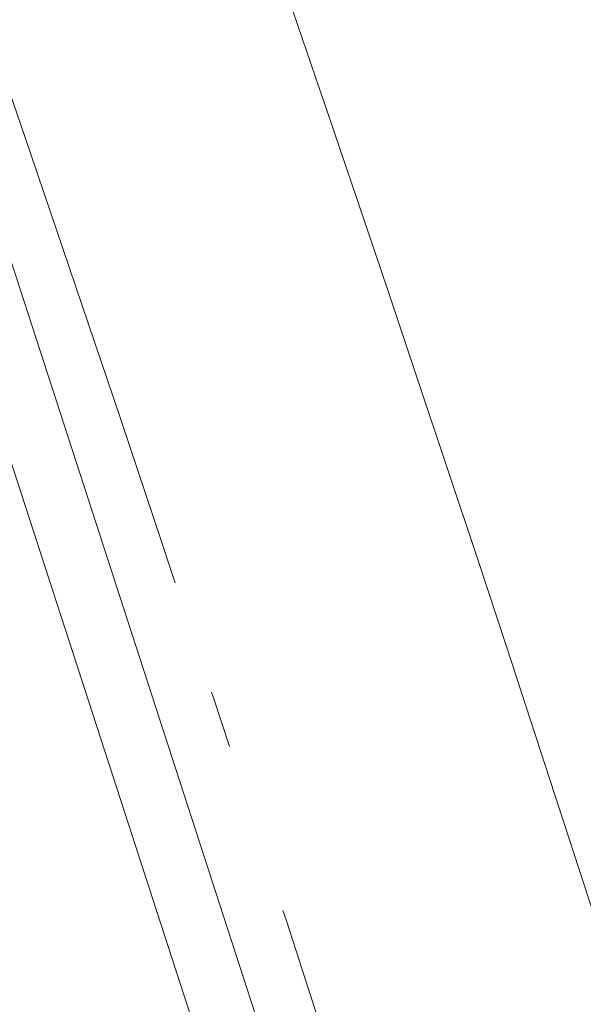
# Model space of a CAD drawing. Header units: millimetres. Extents: x -62314 to 79800, y -34032 to 28340.
# Tile 217 of 256: x 65285 to 65631, y -2638 to -2033. Entities that reach past the tile are written whole.
import ezdxf

# ---------------------------------------------------------------- set-up
doc = ezdxf.new("R2010")
doc.units = ezdxf.units.MM
doc.header["$LTSCALE"] = 508
doc.linetypes.add('Dash Style-6', pattern=[1.04164, 0.625, -0.20828, 0.06943, -0.13893])
for name, color, linetype, lineweight in [('(00) tekening-aanzicht grijs', 8, 'Continuous', 0), ('(00) tekening-stramien-algemeen', 7, 'Dash Style-6', 0), ('None', 7, 'Continuous', 0)]:
    doc.layers.add(name, color=color, linetype=linetype, lineweight=lineweight)

# ---------------------------------------------------------------- blocks, each defined once
blk = doc.blocks.new('bu-b-10')
at = {"layer": 'None', "color": 17, "lineweight": 0, "transparency": 33554687, "flags": 128}
blk.add_lwpolyline([(17471.6, 4239.12), (17492.28, 4207.24), (16493.57, 3559.5), (16472.89, 3591.38)], close=True, dxfattribs=at)
blk = doc.blocks.new('blok B 01 (2D)')
at = {"layer": '(00) tekening-aanzicht grijs', "color": 17, "lineweight": 0, "transparency": 33554687, "flags": 128}
blk.add_lwpolyline([(67147.1, 17815), (67147.15, 17815, 0.120217), (58755.98, 30980.72), (59001.11, 31046.44), (59684.33, 30368.24), (59885.21, 30565.97, -0.112264), (67637.51, 17925.97, -0.000404), (67654.79, 17874.82), (67653.59, 17874.13, -0.068823), (67693, 17589.15), (67693, 8520.64), (67193, 8520.64), (67193, 17589.15, 0.081822), (67163.93, 17765.58)], format="xyb", dxfattribs=at)
at = {"layer": 'None', "color": 17, "lineweight": 0, "transparency": 33554687, "flags": 128}
blk.add_lwpolyline([(67854.77, 18398.59, 0.109455), (60141.36, 30818.11)], format="xyb", dxfattribs=at)
at = {"layer": 'None', "color": 17, "transparency": 33554687, "rotation": 90}
blk.add_blockref('bu-b-10', (68046.99, 8444.05), dxfattribs=at)
blk = doc.blocks.new('Stramien blok B')
at = {"layer": '(00) tekening-stramien-algemeen', "color": 2, "lineweight": 0, "transparency": 33554687}
blk.add_arc((35700.81, -3868.71), 33612.33, 18.044708, 49.822253, dxfattribs=at)

msp = doc.modelspace()

# ---------------------------------------------------------------- block references
at = {"layer": 'None', "color": 17, "transparency": 33554687}
for name, p, rotation in [('blok B 01 (2D)', (-3125.94, -10622.93), 344.9999999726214), ('Stramien blok B', (0, 0), 344.9999645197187)]:
    msp.add_blockref(name, p, dxfattribs=dict(at, rotation=rotation))

doc.saveas('drawing.dxf')
